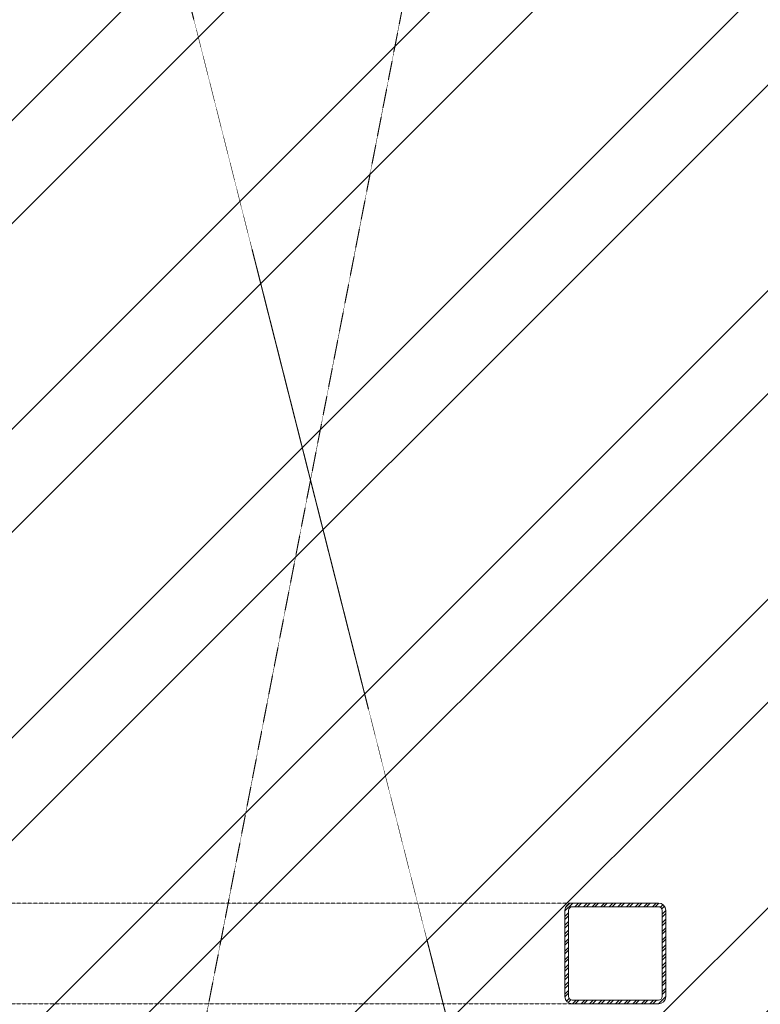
# Model space of a CAD drawing. Header units: inches. Extents: x -647532 to 3008597, y -136987 to 2557681.
# Tile 23 of 153: x 51547 to 53163, y 28451 to 30600. Entities that reach past the tile are written whole.
import ezdxf
from ezdxf import colors
from ezdxf.entities.mleader import LeaderData, LeaderLine
from ezdxf.enums import TextEntityAlignment as Align
from ezdxf.math import Vec2, Vec3

# ---------------------------------------------------------------- set-up
doc = ezdxf.new("R2010")
doc.units = ezdxf.units.IN
doc.header["$MEASUREMENT"] = 0
doc.linetypes.add('a_base _85_a_base _85_WEST PTB LVL 2 - FACADE$0$DASHED', pattern=[0.75, 0.5, -0.25])
doc.linetypes.add('a_base _85_a_base _85_WEST PTB LVL 2 - FACADE$0$HIDDEN', pattern=[0.375, 0.25, -0.125])
doc.layers.add('ARCH', color=8, linetype='Continuous')
for name, color, linetype, lineweight in [('FURN', 8, 'Continuous', 5), ('FURN-HATCH', 8, 'Continuous', 5), ('HAT', 8, 'Continuous', 5), ('YD-EXTERNAL 4', 8, 'Continuous', 5)]:
    doc.layers.add(name, color=color, linetype=linetype, lineweight=lineweight)
doc.styles.add('ARIAL', font='arial.ttf')
doc.styles.get("Standard").update_dxf_attribs({"font": 'arial.ttf'})

# ---------------------------------------------------------------- blocks, each defined once
blk = doc.blocks.new('_TagSlot')
at = {"color": 0, "linetype": 'ByBlock', "lineweight": -2, "transparency": 16777216}
for p, q in [((-4, 4), (4, 4)), ((-4, -4), (4, -4))]:
    blk.add_line(p, q, dxfattribs=at)
for centre, start, end in [((-4, 0), 90, 270), ((4, 0), 270, 90)]:
    blk.add_arc(centre, 4, start, end, dxfattribs=at)
at = {"layer": 'FURN', "color": 0, "transparency": 16777216, "style": 'ARIAL'}
blk.add_attdef('M-01', text='', height=2.5, dxfattribs=at).set_placement((0, -1.5), align=Align.CENTER)
blk = doc.blocks.new('_DotSmall')
at = {"color": 0, "linetype": 'ByBlock', "const_width": 0.5}
blk.add_lwpolyline([(-0.0625, 0, 1), (0.0625, 0, 1)], format="xyb", close=True, dxfattribs=at)
blk = doc.blocks.new('ARCH')
at = {"layer": 'HAT'}
h = blk.add_hatch(dxfattribs=at)
h.set_pattern_fill('ANSI32', color=256, scale=50)
h.set_pattern_definition([(45, (76894.55, 12639.06), (-336.7596, 336.7596), []), (45, (77119.05, 12639.06), (-336.7596, 336.7596), [])])
h.paths.add_polyline_path([(54520.606, 30779.057), (54520.606, 20892.366), (50121.851, 20892.366), (50121.851, 36450.363), (53690.606, 36450.363), (53690.606, 35062.363), (53955.606, 35062.363), (53955.606, 30779.057)])
at = {"layer": 'YD-EXTERNAL 4', "linetype": 'Continuous'}
h = blk.add_hatch(dxfattribs=at)
h.set_pattern_fill('A_BASE__85_A_BASE__85_AN_5E', color=256, style=0, pattern_type=2)
h.set_pattern_definition([(45, (117962.446, 3382.322), (-9.3956118, 9.3956118), []), (45, (117962.446, 3388.586), (-9.3956118, 9.3956118), [])])
h.paths.add_polyline_path([(52736.846, 28468.366, 0.41421356), (52752.846, 28452.366), (52940.846, 28452.366, 0.41421356), (52956.846, 28468.366), (52956.846, 28656.366, 0.41421356), (52940.846, 28672.366), (52752.846, 28672.366, 0.41421356), (52736.846, 28656.366)])
h.paths.add_polyline_path([(52744.846, 28656.366, -0.41421356), (52752.846, 28664.366), (52940.846, 28664.366, -0.41421356), (52948.846, 28656.366), (52948.846, 28468.366, -0.41421356), (52940.846, 28460.366), (52752.846, 28460.366, -0.41421356), (52744.846, 28468.366)], flags=0)
at = {"layer": 'YD-EXTERNAL 4', "linetype": 'a_base _85_a_base _85_WEST PTB LVL 2 - FACADE$0$DASHED'}
for p, q in [((50445.61, 20674.366), (53605.606, 36912.366)), ((50445.61, 36450.363), (54385.606, 20892.366))]:
    blk.add_line(p, q, dxfattribs=at)
at = {"layer": 'YD-EXTERNAL 4', "linetype": 'a_base _85_a_base _85_WEST PTB LVL 2 - FACADE$0$HIDDEN'}
for p, q in [((52752.846, 28672.366), (50440.846, 28672.366)), ((52752.846, 28452.366), (50440.846, 28452.366))]:
    blk.add_line(p, q, dxfattribs=at)
at = {"layer": 'YD-EXTERNAL 4', "linetype": 'Continuous', "flags": 128}
for points in [[(52940.846, 28452.366), (52752.846, 28452.366, -0.41421356), (52736.846, 28468.366), (52736.846, 28656.366, -0.41421356), (52752.846, 28672.366), (52940.846, 28672.366, -0.41421356), (52956.846, 28656.366), (52956.846, 28468.366, -0.41421356)], [(52940.846, 28460.366), (52752.846, 28460.366, -0.41421356), (52744.846, 28468.366), (52744.846, 28656.366, -0.41421356), (52752.846, 28664.366), (52940.846, 28664.366, -0.41421356), (52948.846, 28656.366), (52948.846, 28468.366, -0.41421356)]]:
    blk.add_lwpolyline(points, format="xyb", close=True, dxfattribs=at)
at = {"layer": 'FURN-HATCH', "linetype": 'Continuous'}
ml = blk.add_multileader_block('Standard', dxfattribs=at)
ml.set_content('_TagSlot', color=256, scale=-11.71875)
ml.set_attribute('M-01', 'VNR1', width=0)
ml.set_leader_properties(color=256, linetype='ByLayer', lineweight=-1)
ml.set_arrow_properties(name='DOTSMALL')
ml.build(insert=Vec2(0, 0))
ml.multileader.update_dxf_attribs({"dogleg_length": 115.809, "arrow_head_size": 28.235})
ctx = ml.context
ctx.base_point, ctx.char_height, ctx.arrow_head_size, ctx.landing_gap_size, ctx.plane_origin = Vec3(101476.346, 52296.962), 200, 28.235, 4, Vec3(100757.024, 52076.672)
notes = []
notes.append((ctx, [(0, (0, 0, 0), (0, 0), (1, 0), 1, [])]))
ctx.block.insert, ctx.block.rotation, ctx.block.scale = Vec3(101570.096, 52296.962), 3.14159265, Vec3(-11.71875, 11.71875, 11.71875)
ml = blk.add_multileader_block('Standard', dxfattribs=at)
ml.set_content('_TagSlot', color=256, scale=-11.71875)
ml.set_attribute('M-01', 'VNR1', width=0)
ml.set_leader_properties(color=256, linetype='ByLayer', lineweight=-1)
ml.set_arrow_properties(name='DOTSMALL')
ml.build(insert=Vec2(0, 0))
ml.multileader.update_dxf_attribs({"dogleg_length": 115.809, "arrow_head_size": 28.235})
ctx = ml.context
ctx.base_point, ctx.char_height, ctx.arrow_head_size, ctx.landing_gap_size, ctx.plane_origin = Vec3(97954.669, 52254.917), 200, 28.235, 4, Vec3(97235.347, 52034.627)
notes.append((ctx, [(0, (0, 0, 0), (0, 0), (1, 0), 1, [])]))
ctx.block.insert, ctx.block.rotation, ctx.block.scale = Vec3(98048.419, 52254.917), 3.14159265, Vec3(-11.71875, 11.71875, 11.71875)
ml = blk.add_multileader_block('Standard', dxfattribs=at)
ml.set_content('_TagSlot', color=256, scale=-11.71875)
ml.set_attribute('M-01', 'VNR1', width=0)
ml.set_leader_properties(color=256, linetype='ByLayer', lineweight=-1)
ml.set_arrow_properties(name='DOTSMALL')
ml.build(insert=Vec2(0, 0))
ml.multileader.update_dxf_attribs({"dogleg_length": 115.809, "arrow_head_size": 28.235})
ctx = ml.context
ctx.base_point, ctx.char_height, ctx.arrow_head_size, ctx.landing_gap_size, ctx.plane_origin = Vec3(99751.234, 51693.272), 200, 28.235, 4, Vec3(99031.911, 51472.982)
notes.append((ctx, [(0, (0, 0, 0), (0, 0), (1, 0), 1, [])]))
ctx.block.insert, ctx.block.rotation, ctx.block.scale = Vec3(99844.984, 51693.272), 3.14159265, Vec3(-11.71875, 11.71875, 11.71875)
for ctx, leaders in notes:
    for number, flags, end, landing, length, lines in leaders:
        leader = LeaderData()
        leader.index, (leader.has_last_leader_line, leader.has_dogleg_vector, leader.attachment_direction) = number, flags
        leader.last_leader_point, leader.dogleg_vector, leader.dogleg_length = Vec3(end), Vec3(landing), length
        for number, points, colour, breaks in lines:
            line = LeaderLine()
            line.index, line.vertices, line.color, line.breaks = number, Vec3.list(points), colors.encode_raw_color(colour), breaks
            leader.lines.append(line)
        ctx.leaders.append(leader)

msp = doc.modelspace()

# ---------------------------------------------------------------- block references
at = {"layer": 'ARCH'}
msp.add_blockref('ARCH', (0, 0), dxfattribs=at)

doc.saveas('drawing.dxf')
